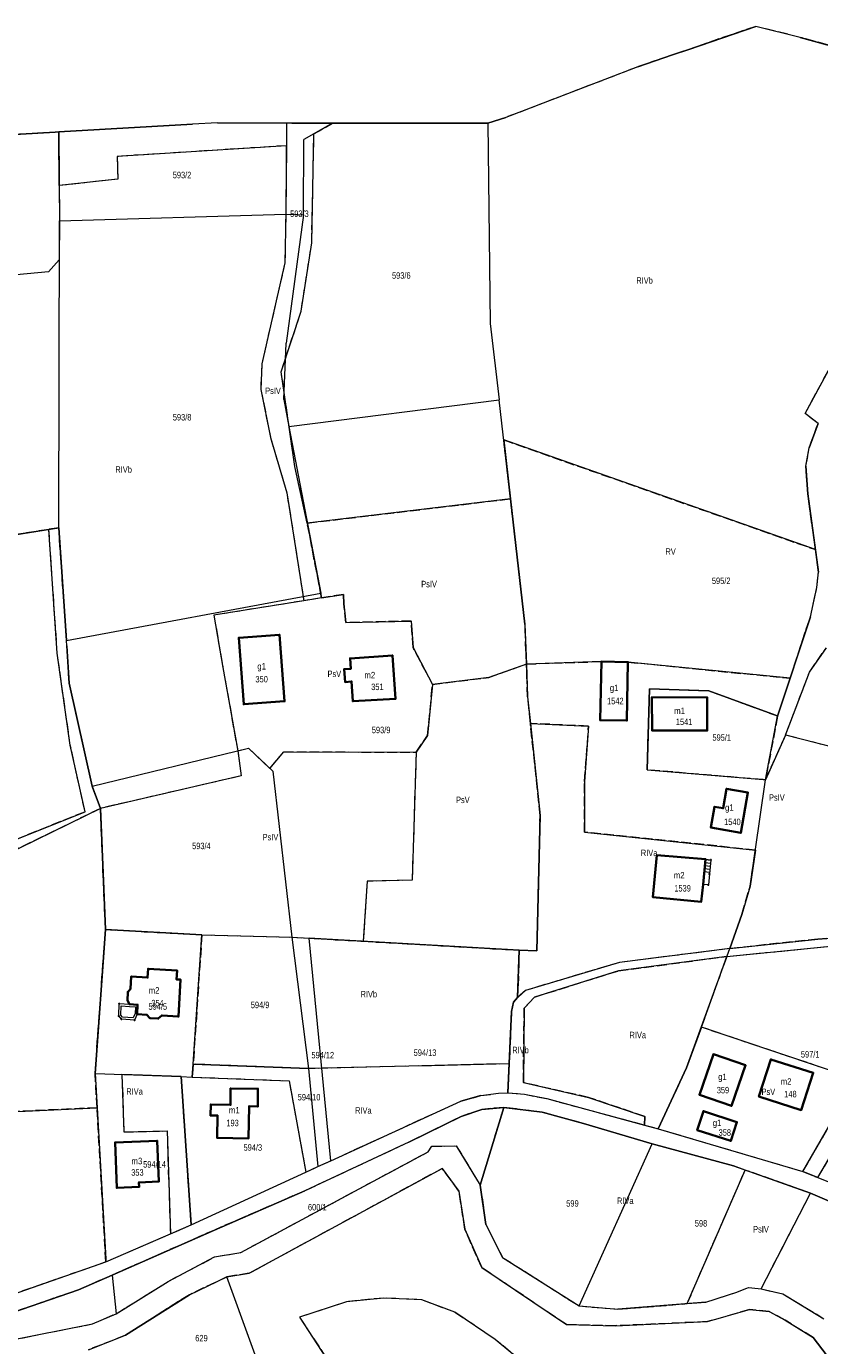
# Model space of a CAD drawing. Header units: metres. Extents: x 7496145 to 7500200, y 5498500 to 5502080.
# Tile 190 of 202: x 7499156 to 7499340, y 5501254 to 5501560. Entities that reach past the tile are written whole.
import ezdxf
from ezdxf.enums import TextEntityAlignment as Align

# ---------------------------------------------------------------- set-up
doc = ezdxf.new("R2010")
doc.units = ezdxf.units.M
doc.header["$MEASUREMENT"] = 0
for name, pattern in [('2.25_0.75', [3, 2.25, -0.75]), ('219-1000', [0]), ('egug-1000', [0])]:
    doc.linetypes.add(name, pattern=pattern)
doc.layers.get('0').update_dxf_attribs({"color": 2, "linetype": 'CONTINUOUS', "lineweight": 5})
for name, color, linetype in [('209-oznaczenie konturu klasyfikacyjnego', 7, 'CONTINUOUS'), ('211-numer działki ewidencyjnej', 7, 'CONTINUOUS'), ('217-kontur klasyfikacyjny', 7, 'CONTINUOUS'), ('218-kontur użytku gruntowego', 7, 'CONTINUOUS'), ('219-działka ewidencyjna', 7, 'CONTINUOUS'), ('312-budynek ewidencyjny', 7, 'CONTINUOUS'), ('312-oznaczenie budynku ewidencyjnego', 7, 'CONTINUOUS'), ('312-oznaczenie budynku ewidencyjnego-Atr117', 7, 'CONTINUOUS'), ('352-schody', 7, 'CONTINUOUS'), ('Punkt budynku', 7, 'CONTINUOUS'), ('taras', 7, 'CONTINUOUS')]:
    doc.layers.add(name, color=color, linetype=linetype)
doc.styles.get("Standard").update_dxf_attribs({"font": 'Working1250', "width": 0.75})

# ---------------------------------------------------------------- blocks, each defined once
blk = doc.blocks.new('PUNKTBUD')
at = {"color": 0}
blk.add_circle((0, 0), 0.09, dxfattribs=at)

msp = doc.modelspace()

# ---------------------------------------------------------------- linework, layer by layer
at = {"layer": '217-kontur klasyfikacyjny', "color": 3, "linetype": '2.25_0.75', "lineweight": 18, "flags": 128}
for points in [[(7499325.4, 5501560.03), (7499309.89, 5501554.71)], [(7499335.73, 5501557.49), (7499325.4, 5501560.03)], [(7499365.18, 5501549.32), (7499335.73, 5501557.49)], [(7499306.1, 5501553.41), (7499298.13, 5501550.68)], [(7499309.89, 5501554.71), (7499306.1, 5501553.41)], [(7499298.13, 5501550.68), (7499267.52, 5501538.93)], [(7499216.75, 5501537.62), (7499216.7, 5501532.39)], [(7499217.98, 5501537.62), (7499216.75, 5501537.62)], [(7499227.39, 5501537.58), (7499217.98, 5501537.62)], [(7499223.07, 5501535.16), (7499227.39, 5501537.58)], [(7499228.36, 5501537.59), (7499227.39, 5501537.58)], [(7499263.36, 5501537.58), (7499228.36, 5501537.59)], [(7499267.52, 5501538.93), (7499263.36, 5501537.58)], [(7499163.11, 5501535.52), (7499142.94, 5501534.34)], [(7499163.97, 5501535.57), (7499163.11, 5501535.52)], [(7499163.97, 5501534.97), (7499163.97, 5501535.57)], [(7499164.05, 5501523.15), (7499163.97, 5501534.97)], [(7499222.56, 5501509.9), (7499223.07, 5501535.16)], [(7499216.7, 5501532.39), (7499177.46, 5501529.91)], [(7499216.7, 5501532.39), (7499216.55, 5501516.54)], [(7499177.46, 5501529.91), (7499177.66, 5501524.66)], [(7499177.66, 5501524.66), (7499164.05, 5501523.15)], [(7499216.55, 5501516.54), (7499216.35, 5501505.27)], [(7499220.09, 5501494.05), (7499222.56, 5501509.9)], [(7499216.35, 5501505.27), (7499210.98, 5501481.84)], [(7499336.85, 5501470.39), (7499351.78, 5501497.89)], [(7499215.49, 5501480.04), (7499220.09, 5501494.05)], [(7499210.98, 5501481.84), (7499210.77, 5501475.91)], [(7499218.66, 5501458.1), (7499215.49, 5501480.04)], [(7499210.77, 5501475.91), (7499213.02, 5501464.84)], [(7499339.84, 5501468.07), (7499336.85, 5501470.39)], [(7499337.83, 5501462.44), (7499339.84, 5501468.07)], [(7499213.02, 5501464.84), (7499216.79, 5501452)], [(7499268.61, 5501450.6), (7499267.04, 5501464.23)], [(7499267.04, 5501464.23), (7499339.25, 5501438.84)], [(7499337.03, 5501458.19), (7499337.83, 5501462.44)], [(7499221.53, 5501444.98), (7499218.66, 5501458.1)], [(7499337.49, 5501451.75), (7499337.03, 5501458.19)], [(7499216.79, 5501452), (7499220.71, 5501426.99)], [(7499221.53, 5501444.98), (7499268.61, 5501450.6)], [(7499271.96, 5501421.58), (7499268.61, 5501450.6)], [(7499339.25, 5501438.84), (7499337.49, 5501451.75)], [(7499161.67, 5501443.53), (7499135.63, 5501439.38)], [(7499163.95, 5501443.89), (7499161.67, 5501443.53)], [(7499163.6, 5501414.89), (7499161.67, 5501443.53)], [(7499165.77, 5501417.81), (7499163.95, 5501443.89)], [(7499224.86, 5501427.65), (7499221.53, 5501444.98)], [(7499339.95, 5501433.65), (7499339.25, 5501438.84)], [(7499339.6, 5501430.09), (7499339.95, 5501433.65)], [(7499224.86, 5501427.65), (7499220.71, 5501426.99)], [(7499229.89, 5501428.46), (7499224.86, 5501427.65)], [(7499230, 5501426.28), (7499229.89, 5501428.46)], [(7499338.07, 5501423.26), (7499339.6, 5501430.09)], [(7499220.71, 5501426.99), (7499199.89, 5501423.66)], [(7499230.45, 5501421.94), (7499230, 5501426.28)], [(7499199.89, 5501423.66), (7499201.99, 5501411.56)], [(7499245.63, 5501422.29), (7499230.45, 5501421.94)], [(7499246.02, 5501416.14), (7499245.63, 5501422.29)], [(7499272.3, 5501412.34), (7499271.96, 5501421.58)], [(7499333.37, 5501409.04), (7499338.07, 5501423.26)], [(7499165.86, 5501416.53), (7499165.77, 5501417.81)], [(7499166.39, 5501407.9), (7499165.86, 5501416.53)], [(7499250.55, 5501407.62), (7499246.02, 5501416.14)], [(7499337.84, 5501410.44), (7499341.77, 5501416.09)], [(7499166.62, 5501393.57), (7499163.6, 5501414.89)], [(7499263.56, 5501409.24), (7499272.3, 5501412.34)], [(7499272.3, 5501412.34), (7499289.65, 5501412.9)], [(7499272.58, 5501404.72), (7499272.3, 5501412.34)], [(7499289.65, 5501412.9), (7499295.82, 5501412.8)], [(7499295.82, 5501412.8), (7499333.37, 5501409.04)], [(7499201.99, 5501411.56), (7499205.41, 5501392.25)], [(7499250.55, 5501407.62), (7499263.56, 5501409.24)], [(7499332.32, 5501395.87), (7499337.84, 5501410.44)], [(7499171.7, 5501384.06), (7499166.39, 5501407.9)], [(7499249.38, 5501395.77), (7499250.55, 5501407.62)], [(7499300.26, 5501387.84), (7499300.84, 5501406.63)], [(7499300.84, 5501406.63), (7499314.52, 5501406.15)], [(7499314.52, 5501406.15), (7499330.03, 5501400.47)], [(7499330.49, 5501400.3), (7499333.37, 5501409.04)], [(7499273.22, 5501398.59), (7499272.58, 5501404.72)], [(7499330.49, 5501400.3), (7499327.67, 5501385.51)], [(7499330.03, 5501400.47), (7499330.49, 5501400.3)], [(7499275.47, 5501377.24), (7499273.22, 5501398.59)], [(7499286.68, 5501397.97), (7499273.22, 5501398.59)], [(7499285.78, 5501385.14), (7499286.68, 5501397.97)], [(7499246.74, 5501391.9), (7499249.38, 5501395.77)], [(7499332.32, 5501395.87), (7499327.67, 5501385.51)], [(7499361.04, 5501388.52), (7499332.32, 5501395.87)], [(7499170.04, 5501378.14), (7499166.62, 5501393.57)], [(7499205.41, 5501392.25), (7499207.88, 5501392.85)], [(7499205.41, 5501392.25), (7499206.22, 5501386.44)], [(7499207.88, 5501392.85), (7499212.88, 5501388.17)], [(7499212.88, 5501388.17), (7499216.07, 5501392.04)], [(7499216.07, 5501392.04), (7499246.74, 5501391.9)], [(7499246.74, 5501391.9), (7499245.82, 5501362.25)], [(7499327.11, 5501385.56), (7499300.26, 5501387.84)], [(7499206.22, 5501386.44), (7499173.61, 5501378.91)], [(7499285.78, 5501373.42), (7499285.78, 5501385.14)], [(7499327.67, 5501385.51), (7499327.11, 5501385.56)], [(7499173.61, 5501378.91), (7499171.7, 5501384.06)], [(7499173.61, 5501378.91), (7499139.98, 5501362.47)], [(7499174.78, 5501350.83), (7499173.61, 5501378.91)], [(7499137.3, 5501365.05), (7499170.04, 5501378.14)], [(7499274.7, 5501345.91), (7499275.47, 5501377.24)], [(7499325.33, 5501369.25), (7499285.78, 5501373.42)], [(7499324.12, 5501360.86), (7499325.33, 5501369.25)], [(7499235.39, 5501362.03), (7499234.5, 5501348.12)], [(7499245.82, 5501362.25), (7499235.39, 5501362.03)], [(7499322.21, 5501354.36), (7499324.12, 5501360.86)], [(7499319.41, 5501346.43), (7499322.21, 5501354.36)], [(7499172.37, 5501317.5), (7499174.78, 5501350.83)], [(7499174.78, 5501350.83), (7499197.11, 5501349.63)], [(7499197.11, 5501349.63), (7499195.1, 5501319.67)], [(7499197.11, 5501349.63), (7499217.98, 5501349.06)], [(7499217.98, 5501349.06), (7499221.99, 5501348.83)], [(7499221.99, 5501348.83), (7499234.5, 5501348.12)], [(7499234.5, 5501348.12), (7499270.63, 5501346.06)], [(7499339.79, 5501348.63), (7499319.41, 5501346.43)], [(7499365.84, 5501350.58), (7499339.79, 5501348.63)], [(7499270.63, 5501346.06), (7499270.26, 5501335.11)], [(7499270.63, 5501346.06), (7499274.7, 5501345.91)], [(7499319.41, 5501346.43), (7499293.83, 5501343.23)], [(7499318.75, 5501344.61), (7499345.1, 5501347.2)], [(7499293.83, 5501343.23), (7499272.05, 5501336.72)], [(7499293.65, 5501341.29), (7499318.75, 5501344.61)], [(7499312.82, 5501328.23), (7499318.75, 5501344.61)], [(7499274.14, 5501335.19), (7499293.65, 5501341.29)], [(7499272.05, 5501336.72), (7499270.26, 5501335.11)], [(7499269.29, 5501334.04), (7499268.85, 5501331.89)], [(7499270.26, 5501335.11), (7499269.29, 5501334.04)], [(7499271.77, 5501332.63), (7499274.14, 5501335.19)], [(7499268.85, 5501331.89), (7499268.31, 5501319.75)], [(7499271.58, 5501315.39), (7499271.77, 5501332.63)], [(7499309.41, 5501318.8), (7499312.82, 5501328.23)], [(7499348.68, 5501316.22), (7499312.82, 5501328.23)], [(7499339.8, 5501293.41), (7499357.77, 5501323.9)], [(7499172.83, 5501309.58), (7499172.37, 5501317.5)], [(7499195.1, 5501319.67), (7499194.88, 5501316.67)], [(7499221.78, 5501318.62), (7499195.1, 5501319.67)], [(7499268.31, 5501319.75), (7499221.78, 5501318.62)], [(7499268.01, 5501313.05), (7499268.31, 5501319.75)], [(7499302.84, 5501304.71), (7499309.41, 5501318.8)], [(7499178.6, 5501317.27), (7499179.06, 5501303.95)], [(7499192.34, 5501316.77), (7499178.6, 5501317.27)], [(7499194.65, 5501282.44), (7499192.34, 5501316.77)], [(7499194.88, 5501316.67), (7499217.32, 5501315.79)], [(7499217.32, 5501315.79), (7499221.18, 5501294.64)], [(7499286.7, 5501311.95), (7499271.58, 5501315.39)], [(7499336.36, 5501294.8), (7499348.68, 5501316.22)], [(7499257.09, 5501311.11), (7499261.72, 5501312.37)], [(7499261.72, 5501312.37), (7499265.79, 5501312.92)], [(7499265.79, 5501312.92), (7499268.01, 5501313.05)], [(7499268.01, 5501313.05), (7499271.81, 5501312.69)], [(7499271.81, 5501312.69), (7499277.05, 5501311.68)], [(7499277.05, 5501311.68), (7499299.68, 5501305.56)], [(7499299.76, 5501307.54), (7499286.7, 5501311.95)], [(7499172.83, 5501309.58), (7499134.4, 5501307.78)], [(7499174.87, 5501273.89), (7499172.83, 5501309.58)], [(7499226.97, 5501297.29), (7499257.09, 5501311.11)], [(7499261.97, 5501309.19), (7499257.15, 5501307.52)], [(7499261.6, 5501291.64), (7499267.06, 5501309.66)], [(7499267.06, 5501309.66), (7499261.97, 5501309.19)], [(7499275.92, 5501308.52), (7499267.06, 5501309.66)], [(7499285.52, 5501305.92), (7499275.92, 5501308.52)], [(7499257.15, 5501307.52), (7499245.09, 5501301.6)], [(7499301.44, 5501301.18), (7499285.52, 5501305.92)], [(7499299.68, 5501305.56), (7499299.76, 5501307.54)], [(7499299.68, 5501305.56), (7499302.84, 5501304.71)], [(7499179.06, 5501303.95), (7499189.04, 5501304.19)], [(7499189.04, 5501304.19), (7499189.82, 5501280.35)], [(7499302.84, 5501304.71), (7499336.36, 5501294.8)], [(7499245.09, 5501301.6), (7499220.96, 5501290.32)], [(7499232.56, 5501290.26), (7499249.5, 5501299.34)], [(7499249.5, 5501299.34), (7499250.42, 5501300.68)], [(7499250.42, 5501300.68), (7499256.04, 5501300.71)], [(7499256.04, 5501300.71), (7499261.6, 5501291.64)], [(7499320.3, 5501296.08), (7499301.44, 5501301.18)], [(7499224, 5501295.93), (7499226.97, 5501297.29)], [(7499252.79, 5501295.51), (7499208.1, 5501271.23)], [(7499221.18, 5501294.64), (7499224, 5501295.93)], [(7499256.65, 5501290.26), (7499252.79, 5501295.51)], [(7499309.53, 5501264.19), (7499322.95, 5501295.14)], [(7499322.95, 5501295.14), (7499320.3, 5501296.08)], [(7499338.09, 5501289.78), (7499322.95, 5501295.14)], [(7499336.36, 5501294.8), (7499339.8, 5501293.41)], [(7499220.96, 5501290.32), (7499200.02, 5501281.24)], [(7499206.14, 5501276.06), (7499232.56, 5501290.26)], [(7499258.03, 5501281.43), (7499256.65, 5501290.26)], [(7499261.6, 5501291.64), (7499262.89, 5501282.49)], [(7499326.66, 5501267.6), (7499338.09, 5501289.78)], [(7499369.65, 5501276.25), (7499338.09, 5501289.78)], [(7499200.02, 5501281.24), (7499176.32, 5501270.79)], [(7499189.82, 5501280.35), (7499194.65, 5501282.44)], [(7499261.94, 5501272.54), (7499258.03, 5501281.43)], [(7499262.89, 5501282.49), (7499266.79, 5501274.89)], [(7499189.27, 5501269.32), (7499200.06, 5501275)], [(7499200.06, 5501275), (7499206.14, 5501276.06)], [(7499266.79, 5501274.89), (7499284.52, 5501263.65)], [(7499146.96, 5501264.16), (7499174.87, 5501273.89)], [(7499281.54, 5501259.35), (7499261.94, 5501272.54)], [(7499176.32, 5501270.79), (7499168.5, 5501267.39)], [(7499177.27, 5501261.87), (7499189.27, 5501269.32)], [(7499202.93, 5501270.4), (7499194.21, 5501266.27)], [(7499208.1, 5501271.23), (7499202.93, 5501270.4)], [(7499168.5, 5501267.39), (7499148.8, 5501260.6)], [(7499194.21, 5501266.27), (7499179.42, 5501256.86)], [(7499313.86, 5501264.54), (7499321.02, 5501266.88)], [(7499321.02, 5501266.88), (7499323.71, 5501267.96)], [(7499323.71, 5501267.96), (7499326.66, 5501267.6)], [(7499326.66, 5501267.6), (7499331.67, 5501266.44)], [(7499331.67, 5501266.44), (7499341.18, 5501260.71)], [(7499230.65, 5501264.61), (7499219.75, 5501261.09)], [(7499239.28, 5501265.5), (7499230.65, 5501264.61)], [(7499248.04, 5501265.09), (7499239.28, 5501265.5)], [(7499255.69, 5501262.19), (7499248.04, 5501265.09)], [(7499284.52, 5501263.65), (7499293.48, 5501262.89)], [(7499293.48, 5501262.89), (7499309.53, 5501264.19)], [(7499309.53, 5501264.19), (7499313.86, 5501264.54)], [(7499324, 5501262.82), (7499314.21, 5501260.02)], [(7499328.5, 5501262.39), (7499324, 5501262.82)], [(7499152.38, 5501255.65), (7499171.75, 5501259.48)], [(7499171.75, 5501259.48), (7499177.27, 5501261.87)], [(7499219.75, 5501261.09), (7499226.79, 5501250.26)], [(7499265.07, 5501255.91), (7499255.69, 5501262.19)], [(7499314.21, 5501260.02), (7499292.9, 5501259.09)], [(7499332.25, 5501260.34), (7499328.5, 5501262.39)], [(7499338.74, 5501256.32), (7499332.25, 5501260.34)], [(7499179.42, 5501256.86), (7499170.84, 5501253.52)], [(7499292.9, 5501259.09), (7499281.54, 5501259.35)], [(7499273.21, 5501249.08), (7499265.07, 5501255.91)], [(7499342.73, 5501251.08), (7499338.74, 5501256.32)]]:
    msp.add_lwpolyline(points, dxfattribs=at)
at = {"layer": '218-kontur użytku gruntowego', "color": 3, "linetype": 'egug-1000', "lineweight": 18, "flags": 128}
for points in [[(7499325.4, 5501560.03), (7499309.89, 5501554.71)], [(7499335.73, 5501557.49), (7499325.4, 5501560.03)], [(7499365.18, 5501549.32), (7499335.73, 5501557.49)], [(7499306.1, 5501553.41), (7499298.13, 5501550.68)], [(7499309.89, 5501554.71), (7499306.1, 5501553.41)], [(7499298.13, 5501550.68), (7499267.52, 5501538.93)], [(7499200.72, 5501537.68), (7499194.97, 5501537.35)], [(7499216.75, 5501537.62), (7499200.72, 5501537.68)], [(7499216.75, 5501537.62), (7499216.7, 5501532.39)], [(7499217.98, 5501537.62), (7499216.75, 5501537.62)], [(7499227.39, 5501537.58), (7499217.98, 5501537.62)], [(7499223.07, 5501535.16), (7499227.39, 5501537.58)], [(7499228.36, 5501537.59), (7499227.39, 5501537.58)], [(7499263.36, 5501537.58), (7499228.36, 5501537.59)], [(7499267.52, 5501538.93), (7499263.36, 5501537.58)], [(7499163.11, 5501535.52), (7499142.94, 5501534.34)], [(7499163.97, 5501535.57), (7499163.11, 5501535.52)], [(7499194.97, 5501537.35), (7499163.97, 5501535.57)], [(7499163.97, 5501534.97), (7499163.97, 5501535.57)], [(7499164.05, 5501523.15), (7499163.97, 5501534.97)], [(7499222.56, 5501509.9), (7499223.07, 5501535.16)], [(7499216.7, 5501532.39), (7499177.46, 5501529.91)], [(7499216.7, 5501532.39), (7499216.55, 5501516.54)], [(7499177.46, 5501529.91), (7499177.66, 5501524.66)], [(7499177.66, 5501524.66), (7499164.05, 5501523.15)], [(7499164.05, 5501523.15), (7499164.1, 5501515.03)], [(7499216.55, 5501516.54), (7499216.35, 5501505.27)], [(7499164.1, 5501515.03), (7499164.08, 5501505.94)], [(7499220.09, 5501494.05), (7499222.56, 5501509.9)], [(7499164.08, 5501505.94), (7499161.59, 5501503.18)], [(7499216.35, 5501505.27), (7499210.98, 5501481.84)], [(7499161.59, 5501503.18), (7499142.61, 5501501.4)], [(7499336.85, 5501470.39), (7499351.78, 5501497.89)], [(7499215.49, 5501480.04), (7499220.09, 5501494.05)], [(7499210.98, 5501481.84), (7499210.77, 5501475.91)], [(7499218.66, 5501458.1), (7499215.49, 5501480.04)], [(7499210.77, 5501475.91), (7499213.02, 5501464.84)], [(7499339.84, 5501468.07), (7499336.85, 5501470.39)], [(7499337.83, 5501462.44), (7499339.84, 5501468.07)], [(7499213.02, 5501464.84), (7499216.79, 5501452)], [(7499267.04, 5501464.23), (7499268.61, 5501450.6)], [(7499339.25, 5501438.84), (7499267.04, 5501464.23)], [(7499337.03, 5501458.19), (7499337.83, 5501462.44)], [(7499221.53, 5501444.98), (7499218.66, 5501458.1)], [(7499337.49, 5501451.75), (7499337.03, 5501458.19)], [(7499216.79, 5501452), (7499220.71, 5501426.99)], [(7499268.61, 5501450.6), (7499221.53, 5501444.98)], [(7499268.61, 5501450.6), (7499271.96, 5501421.58)], [(7499339.25, 5501438.84), (7499337.49, 5501451.75)], [(7499161.67, 5501443.53), (7499135.63, 5501439.38)], [(7499163.95, 5501443.89), (7499161.67, 5501443.53)], [(7499163.6, 5501414.89), (7499161.67, 5501443.53)], [(7499165.77, 5501417.81), (7499163.95, 5501443.89)], [(7499221.53, 5501444.98), (7499224.86, 5501427.65)], [(7499339.95, 5501433.65), (7499339.25, 5501438.84)], [(7499339.6, 5501430.09), (7499339.95, 5501433.65)], [(7499224.86, 5501427.65), (7499220.71, 5501426.99)], [(7499224.86, 5501427.65), (7499229.89, 5501428.46)], [(7499229.89, 5501428.46), (7499230, 5501426.28)], [(7499338.07, 5501423.26), (7499339.6, 5501430.09)], [(7499220.71, 5501426.99), (7499199.89, 5501423.66)], [(7499230, 5501426.28), (7499230.45, 5501421.94)], [(7499199.89, 5501423.66), (7499201.99, 5501411.56)], [(7499230.45, 5501421.94), (7499245.63, 5501422.29)], [(7499245.63, 5501422.29), (7499246.02, 5501416.14)], [(7499271.96, 5501421.58), (7499272.3, 5501412.34)], [(7499333.37, 5501409.04), (7499338.07, 5501423.26)], [(7499165.86, 5501416.53), (7499165.77, 5501417.81)], [(7499166.39, 5501407.9), (7499165.86, 5501416.53)], [(7499246.02, 5501416.14), (7499250.55, 5501407.62)], [(7499337.84, 5501410.44), (7499341.77, 5501416.09)], [(7499166.62, 5501393.57), (7499163.6, 5501414.89)], [(7499272.3, 5501412.34), (7499263.56, 5501409.24)], [(7499289.65, 5501412.9), (7499272.3, 5501412.34)], [(7499272.3, 5501412.34), (7499272.58, 5501404.72)], [(7499295.82, 5501412.8), (7499289.65, 5501412.9)], [(7499333.37, 5501409.04), (7499295.82, 5501412.8)], [(7499201.99, 5501411.56), (7499205.41, 5501392.25)], [(7499263.56, 5501409.24), (7499250.55, 5501407.62)], [(7499332.32, 5501395.87), (7499337.84, 5501410.44)], [(7499171.7, 5501384.06), (7499166.39, 5501407.9)], [(7499250.55, 5501407.62), (7499249.38, 5501395.77)], [(7499300.84, 5501406.63), (7499300.26, 5501387.84)], [(7499314.52, 5501406.15), (7499300.84, 5501406.63)], [(7499330.03, 5501400.47), (7499314.52, 5501406.15)], [(7499330.49, 5501400.3), (7499333.37, 5501409.04)], [(7499272.58, 5501404.72), (7499273.22, 5501398.59)], [(7499327.67, 5501385.51), (7499330.49, 5501400.3)], [(7499330.49, 5501400.3), (7499330.03, 5501400.47)], [(7499273.22, 5501398.59), (7499286.68, 5501397.97)], [(7499273.22, 5501398.59), (7499275.47, 5501377.24)], [(7499286.68, 5501397.97), (7499285.78, 5501385.14)], [(7499249.38, 5501395.77), (7499246.74, 5501391.9)], [(7499332.32, 5501395.87), (7499327.67, 5501385.51)], [(7499361.04, 5501388.52), (7499332.32, 5501395.87)], [(7499170.04, 5501378.14), (7499166.62, 5501393.57)], [(7499205.41, 5501392.25), (7499207.88, 5501392.85)], [(7499205.41, 5501392.25), (7499206.22, 5501386.44)], [(7499207.88, 5501392.85), (7499212.88, 5501388.17)], [(7499212.88, 5501388.17), (7499216.07, 5501392.04)], [(7499216.07, 5501392.04), (7499246.74, 5501391.9)], [(7499246.74, 5501391.9), (7499245.82, 5501362.25)], [(7499300.26, 5501387.84), (7499327.11, 5501385.56)], [(7499206.22, 5501386.44), (7499173.61, 5501378.91)], [(7499285.78, 5501385.14), (7499285.78, 5501373.42)], [(7499327.11, 5501385.56), (7499327.67, 5501385.51)], [(7499173.61, 5501378.91), (7499171.7, 5501384.06)], [(7499173.61, 5501378.91), (7499139.98, 5501362.47)], [(7499174.78, 5501350.83), (7499173.61, 5501378.91)], [(7499137.3, 5501365.05), (7499170.04, 5501378.14)], [(7499275.47, 5501377.24), (7499274.7, 5501345.91)], [(7499285.78, 5501373.42), (7499325.33, 5501369.25)], [(7499325.33, 5501369.25), (7499324.12, 5501360.86)], [(7499235.39, 5501362.03), (7499234.5, 5501348.12)], [(7499245.82, 5501362.25), (7499235.39, 5501362.03)], [(7499324.12, 5501360.86), (7499322.21, 5501354.36)], [(7499322.21, 5501354.36), (7499319.41, 5501346.43)], [(7499174.78, 5501350.83), (7499172.37, 5501317.5)], [(7499197.11, 5501349.63), (7499174.78, 5501350.83)], [(7499195.1, 5501319.67), (7499197.11, 5501349.63)], [(7499197.11, 5501349.63), (7499217.98, 5501349.06)], [(7499217.98, 5501349.06), (7499221.99, 5501348.83)], [(7499221.99, 5501348.83), (7499234.5, 5501348.12)], [(7499234.5, 5501348.12), (7499270.63, 5501346.06)], [(7499319.41, 5501346.43), (7499339.79, 5501348.63)], [(7499339.79, 5501348.63), (7499365.84, 5501350.58)], [(7499270.63, 5501346.06), (7499270.26, 5501335.11)], [(7499274.7, 5501345.91), (7499270.63, 5501346.06)], [(7499319.41, 5501346.43), (7499293.83, 5501343.23)], [(7499318.75, 5501344.61), (7499345.1, 5501347.2)], [(7499293.83, 5501343.23), (7499272.05, 5501336.72)], [(7499318.75, 5501344.61), (7499293.65, 5501341.29)], [(7499312.82, 5501328.23), (7499318.75, 5501344.61)], [(7499293.65, 5501341.29), (7499274.14, 5501335.19)], [(7499272.05, 5501336.72), (7499270.26, 5501335.11)], [(7499269.29, 5501334.04), (7499268.85, 5501331.89)], [(7499270.26, 5501335.11), (7499269.29, 5501334.04)], [(7499274.14, 5501335.19), (7499271.77, 5501332.63)], [(7499268.85, 5501331.89), (7499268.31, 5501319.75)], [(7499271.77, 5501332.63), (7499271.58, 5501315.39)], [(7499312.82, 5501328.23), (7499309.41, 5501318.8)], [(7499348.68, 5501316.22), (7499312.82, 5501328.23)], [(7499339.8, 5501293.41), (7499357.77, 5501323.9)], [(7499172.37, 5501317.5), (7499172.83, 5501309.58)], [(7499195.1, 5501319.67), (7499194.88, 5501316.67)], [(7499221.78, 5501318.62), (7499195.1, 5501319.67)], [(7499268.31, 5501319.75), (7499221.78, 5501318.62)], [(7499268.31, 5501319.75), (7499268.01, 5501313.05)], [(7499309.41, 5501318.8), (7499302.84, 5501304.71)], [(7499178.6, 5501317.27), (7499179.06, 5501303.95)], [(7499192.34, 5501316.77), (7499178.6, 5501317.27)], [(7499194.65, 5501282.44), (7499192.34, 5501316.77)], [(7499194.88, 5501316.67), (7499217.32, 5501315.79)], [(7499217.32, 5501315.79), (7499221.18, 5501294.64)], [(7499271.58, 5501315.39), (7499286.7, 5501311.95)], [(7499336.36, 5501294.8), (7499348.68, 5501316.22)], [(7499257.09, 5501311.11), (7499261.72, 5501312.37)], [(7499261.72, 5501312.37), (7499265.79, 5501312.92)], [(7499265.79, 5501312.92), (7499268.01, 5501313.05)], [(7499268.01, 5501313.05), (7499271.81, 5501312.69)], [(7499271.81, 5501312.69), (7499277.05, 5501311.68)], [(7499277.05, 5501311.68), (7499299.68, 5501305.56)], [(7499286.7, 5501311.95), (7499299.76, 5501307.54)], [(7499134.4, 5501307.78), (7499172.83, 5501309.58)], [(7499172.83, 5501309.58), (7499174.87, 5501273.89)], [(7499226.97, 5501297.29), (7499257.09, 5501311.11)], [(7499261.97, 5501309.19), (7499257.15, 5501307.52)], [(7499267.06, 5501309.66), (7499261.6, 5501291.64)], [(7499267.06, 5501309.66), (7499261.97, 5501309.19)], [(7499275.92, 5501308.52), (7499267.06, 5501309.66)], [(7499285.52, 5501305.92), (7499275.92, 5501308.52)], [(7499257.15, 5501307.52), (7499245.09, 5501301.6)], [(7499301.44, 5501301.18), (7499285.52, 5501305.92)], [(7499299.76, 5501307.54), (7499299.68, 5501305.56)], [(7499299.68, 5501305.56), (7499302.84, 5501304.71)], [(7499179.06, 5501303.95), (7499189.04, 5501304.19)], [(7499189.04, 5501304.19), (7499189.82, 5501280.35)], [(7499302.84, 5501304.71), (7499336.36, 5501294.8)], [(7499245.09, 5501301.6), (7499220.96, 5501290.32)], [(7499232.56, 5501290.26), (7499249.5, 5501299.34)], [(7499249.5, 5501299.34), (7499250.42, 5501300.68)], [(7499250.42, 5501300.68), (7499256.04, 5501300.71)], [(7499256.04, 5501300.71), (7499261.6, 5501291.64)], [(7499320.3, 5501296.08), (7499301.44, 5501301.18)], [(7499224, 5501295.93), (7499226.97, 5501297.29)], [(7499194.65, 5501282.44), (7499221.18, 5501294.64)], [(7499208.1, 5501271.23), (7499252.79, 5501295.51)], [(7499221.18, 5501294.64), (7499224, 5501295.93)], [(7499252.79, 5501295.51), (7499256.65, 5501290.26)], [(7499309.53, 5501264.19), (7499322.95, 5501295.14)], [(7499322.95, 5501295.14), (7499320.3, 5501296.08)], [(7499338.09, 5501289.78), (7499322.95, 5501295.14)], [(7499336.36, 5501294.8), (7499339.8, 5501293.41)], [(7499339.8, 5501293.41), (7499359.39, 5501285.5)], [(7499220.96, 5501290.32), (7499200.02, 5501281.24)], [(7499206.14, 5501276.06), (7499232.56, 5501290.26)], [(7499256.65, 5501290.26), (7499258.03, 5501281.43)], [(7499261.6, 5501291.64), (7499262.89, 5501282.49)], [(7499326.66, 5501267.6), (7499338.09, 5501289.78)], [(7499369.65, 5501276.25), (7499338.09, 5501289.78)], [(7499200.02, 5501281.24), (7499176.32, 5501270.79)], [(7499189.82, 5501280.35), (7499194.65, 5501282.44)], [(7499258.03, 5501281.43), (7499261.94, 5501272.54)], [(7499262.89, 5501282.49), (7499266.79, 5501274.89)], [(7499174.87, 5501273.89), (7499189.82, 5501280.35)], [(7499189.27, 5501269.32), (7499200.06, 5501275)], [(7499200.06, 5501275), (7499206.14, 5501276.06)], [(7499266.79, 5501274.89), (7499284.52, 5501263.65)], [(7499146.96, 5501264.16), (7499174.87, 5501273.89)], [(7499261.94, 5501272.54), (7499281.54, 5501259.35)], [(7499176.32, 5501270.79), (7499168.5, 5501267.39)], [(7499177.27, 5501261.87), (7499189.27, 5501269.32)], [(7499194.21, 5501266.27), (7499202.93, 5501270.4)], [(7499202.93, 5501270.4), (7499208.1, 5501271.23)], [(7499168.5, 5501267.39), (7499148.8, 5501260.6)], [(7499179.42, 5501256.86), (7499194.21, 5501266.27)], [(7499313.86, 5501264.54), (7499321.02, 5501266.88)], [(7499321.02, 5501266.88), (7499323.71, 5501267.96)], [(7499323.71, 5501267.96), (7499326.66, 5501267.6)], [(7499326.66, 5501267.6), (7499331.67, 5501266.44)], [(7499331.67, 5501266.44), (7499341.18, 5501260.71)], [(7499230.65, 5501264.61), (7499219.75, 5501261.09)], [(7499239.28, 5501265.5), (7499230.65, 5501264.61)], [(7499248.04, 5501265.09), (7499239.28, 5501265.5)], [(7499255.69, 5501262.19), (7499248.04, 5501265.09)], [(7499284.52, 5501263.65), (7499293.48, 5501262.89)], [(7499293.48, 5501262.89), (7499309.53, 5501264.19)], [(7499309.53, 5501264.19), (7499313.86, 5501264.54)], [(7499314.21, 5501260.02), (7499324, 5501262.82)], [(7499324, 5501262.82), (7499328.5, 5501262.39)], [(7499152.38, 5501255.65), (7499171.75, 5501259.48)], [(7499171.75, 5501259.48), (7499177.27, 5501261.87)], [(7499219.75, 5501261.09), (7499226.79, 5501250.26)], [(7499265.07, 5501255.91), (7499255.69, 5501262.19)], [(7499292.9, 5501259.09), (7499314.21, 5501260.02)], [(7499328.5, 5501262.39), (7499332.25, 5501260.34)], [(7499332.25, 5501260.34), (7499338.74, 5501256.32)], [(7499170.84, 5501253.52), (7499179.42, 5501256.86)], [(7499281.54, 5501259.35), (7499292.9, 5501259.09)], [(7499273.21, 5501249.08), (7499265.07, 5501255.91)], [(7499338.74, 5501256.32), (7499342.73, 5501251.08)]]:
    msp.add_lwpolyline(points, dxfattribs=at)
at = {"layer": '219-działka ewidencyjna', "color": 3, "linetype": '219-1000', "lineweight": 18, "flags": 128}
for points in [[(7499309.89, 5501554.71), (7499325.4, 5501560.03)], [(7499335.73, 5501557.49), (7499325.4, 5501560.03)], [(7499335.73, 5501557.49), (7499365.18, 5501549.32)], [(7499298.13, 5501550.68), (7499306.1, 5501553.41)], [(7499306.1, 5501553.41), (7499309.89, 5501554.71)], [(7499298.13, 5501550.68), (7499267.52, 5501538.93)], [(7499200.72, 5501537.68), (7499194.97, 5501537.35)], [(7499200.72, 5501537.68), (7499216.75, 5501537.62)], [(7499216.75, 5501537.62), (7499216.55, 5501516.54)], [(7499217.98, 5501537.62), (7499216.75, 5501537.62)], [(7499217.98, 5501537.62), (7499227.39, 5501537.58)], [(7499227.39, 5501537.58), (7499220.73, 5501533.85)], [(7499227.39, 5501537.58), (7499228.36, 5501537.59)], [(7499228.36, 5501537.59), (7499263.36, 5501537.58)], [(7499263.36, 5501537.58), (7499267.52, 5501538.93)], [(7499263.36, 5501537.58), (7499263.93, 5501491.19)], [(7499142.94, 5501534.34), (7499163.11, 5501535.52)], [(7499163.11, 5501535.52), (7499163.97, 5501535.57)], [(7499163.97, 5501535.57), (7499194.97, 5501537.35)], [(7499163.97, 5501535.57), (7499163.97, 5501534.97)], [(7499163.97, 5501534.97), (7499164.1, 5501515.03)], [(7499220.62, 5501516.39), (7499220.73, 5501533.85)], [(7499164.1, 5501515.03), (7499216.55, 5501516.54)], [(7499216.55, 5501516.54), (7499220.62, 5501516.39)], [(7499220.62, 5501516.39), (7499216.65, 5501486.68)], [(7499163.95, 5501443.89), (7499164.1, 5501515.03)], [(7499336.85, 5501470.39), (7499351.78, 5501497.89)], [(7499263.93, 5501491.19), (7499265.97, 5501473.51)], [(7499216.13, 5501473.63), (7499216.65, 5501486.68)], [(7499216.13, 5501473.63), (7499217.26, 5501467.38)], [(7499217.26, 5501467.38), (7499265.97, 5501473.51)], [(7499271.96, 5501421.58), (7499265.97, 5501473.51)], [(7499339.84, 5501468.07), (7499336.85, 5501470.39)], [(7499217.26, 5501467.38), (7499224.65, 5501428.72)], [(7499339.84, 5501468.07), (7499337.83, 5501462.44)], [(7499337.03, 5501458.19), (7499337.83, 5501462.44)], [(7499337.03, 5501458.19), (7499337.49, 5501451.75)], [(7499337.49, 5501451.75), (7499339.95, 5501433.65)], [(7499126.04, 5501437.85), (7499163.95, 5501443.89)], [(7499163.95, 5501443.89), (7499165.77, 5501417.81)], [(7499339.6, 5501430.09), (7499339.95, 5501433.65)], [(7499165.77, 5501417.81), (7499224.65, 5501428.72)], [(7499338.07, 5501423.26), (7499339.6, 5501430.09)], [(7499271.96, 5501421.58), (7499272.58, 5501404.72)], [(7499338.07, 5501423.26), (7499330.49, 5501400.3)], [(7499165.86, 5501416.53), (7499165.77, 5501417.81)], [(7499165.86, 5501416.53), (7499166.39, 5501407.9)], [(7499166.39, 5501407.9), (7499171.7, 5501384.06)], [(7499300.26, 5501387.84), (7499300.84, 5501406.63)], [(7499300.84, 5501406.63), (7499314.52, 5501406.15)], [(7499314.52, 5501406.15), (7499330.03, 5501400.47)], [(7499272.58, 5501404.72), (7499275.47, 5501377.24)], [(7499327.67, 5501385.51), (7499330.49, 5501400.3)], [(7499330.03, 5501400.47), (7499330.49, 5501400.3)], [(7499171.7, 5501384.06), (7499207.88, 5501392.85)], [(7499207.88, 5501392.85), (7499213.55, 5501387.55)], [(7499300.26, 5501387.84), (7499327.11, 5501385.56)], [(7499213.55, 5501387.55), (7499217.98, 5501349.06)], [(7499324.12, 5501360.86), (7499327.67, 5501385.51)], [(7499327.11, 5501385.56), (7499327.67, 5501385.51)], [(7499171.7, 5501384.06), (7499173.61, 5501378.91)], [(7499173.61, 5501378.91), (7499174.78, 5501350.83)], [(7499274.7, 5501345.91), (7499275.47, 5501377.24)], [(7499324.12, 5501360.86), (7499322.21, 5501354.36)], [(7499319.41, 5501346.43), (7499322.21, 5501354.36)], [(7499172.37, 5501317.5), (7499174.78, 5501350.83)], [(7499174.78, 5501350.83), (7499197.11, 5501349.63)], [(7499195.1, 5501319.67), (7499197.11, 5501349.63)], [(7499197.11, 5501349.63), (7499217.98, 5501349.06)], [(7499217.98, 5501349.06), (7499221.99, 5501348.83)], [(7499217.98, 5501349.06), (7499221.78, 5501318.62)], [(7499226.97, 5501297.29), (7499221.99, 5501348.83)], [(7499270.63, 5501346.06), (7499221.99, 5501348.83)], [(7499319.41, 5501346.43), (7499339.79, 5501348.63)], [(7499339.79, 5501348.63), (7499365.84, 5501350.58)], [(7499270.26, 5501335.11), (7499270.63, 5501346.06)], [(7499270.63, 5501346.06), (7499274.7, 5501345.91)], [(7499309.41, 5501318.8), (7499319.41, 5501346.43)], [(7499336.36, 5501294.8), (7499366.49, 5501347.15)], [(7499268.85, 5501331.89), (7499269.29, 5501334.04)], [(7499269.29, 5501334.04), (7499270.26, 5501335.11)], [(7499268.01, 5501313.05), (7499268.85, 5501331.89)], [(7499339.8, 5501293.41), (7499357.77, 5501323.9)], [(7499172.37, 5501317.5), (7499192.34, 5501316.77)], [(7499172.37, 5501317.5), (7499174.84, 5501274.59)], [(7499194.88, 5501316.67), (7499195.1, 5501319.67)], [(7499195.1, 5501319.67), (7499221.78, 5501318.62)], [(7499221.78, 5501318.62), (7499224, 5501295.93)], [(7499302.84, 5501304.71), (7499309.41, 5501318.8)], [(7499192.34, 5501316.77), (7499194.88, 5501316.67)], [(7499192.34, 5501316.77), (7499194.65, 5501282.44)], [(7499194.88, 5501316.67), (7499217.32, 5501315.79)], [(7499217.32, 5501315.79), (7499221.18, 5501294.64)], [(7499261.72, 5501312.37), (7499257.09, 5501311.11)], [(7499261.72, 5501312.37), (7499265.79, 5501312.92)], [(7499265.79, 5501312.92), (7499268.01, 5501313.05)], [(7499268.01, 5501313.05), (7499271.81, 5501312.69)], [(7499271.81, 5501312.69), (7499277.05, 5501311.68)], [(7499277.05, 5501311.68), (7499302.84, 5501304.71)], [(7499226.97, 5501297.29), (7499257.09, 5501311.11)], [(7499257.15, 5501307.52), (7499261.97, 5501309.19)], [(7499261.6, 5501291.64), (7499267.06, 5501309.66)], [(7499261.97, 5501309.19), (7499267.06, 5501309.66)], [(7499267.06, 5501309.66), (7499275.92, 5501308.52)], [(7499275.92, 5501308.52), (7499285.52, 5501305.92)], [(7499245.09, 5501301.6), (7499257.15, 5501307.52)], [(7499285.52, 5501305.92), (7499301.44, 5501301.18)], [(7499302.84, 5501304.71), (7499336.36, 5501294.8)], [(7499245.09, 5501301.6), (7499220.96, 5501290.32)], [(7499232.56, 5501290.26), (7499249.5, 5501299.34)], [(7499249.5, 5501299.34), (7499250.42, 5501300.68)], [(7499250.42, 5501300.68), (7499256.04, 5501300.71)], [(7499256.04, 5501300.71), (7499261.6, 5501291.64)], [(7499284.52, 5501263.65), (7499301.44, 5501301.18)], [(7499301.44, 5501301.18), (7499320.3, 5501296.08)], [(7499224, 5501295.93), (7499226.97, 5501297.29)], [(7499194.65, 5501282.44), (7499221.18, 5501294.64)], [(7499208.1, 5501271.23), (7499252.79, 5501295.51)], [(7499221.18, 5501294.64), (7499224, 5501295.93)], [(7499252.79, 5501295.51), (7499256.65, 5501290.26)], [(7499320.3, 5501296.08), (7499338.09, 5501289.78)], [(7499339.8, 5501293.41), (7499336.36, 5501294.8)], [(7499339.8, 5501293.41), (7499359.39, 5501285.5)], [(7499200.02, 5501281.24), (7499220.96, 5501290.32)], [(7499206.14, 5501276.06), (7499232.56, 5501290.26)], [(7499256.65, 5501290.26), (7499258.03, 5501281.43)], [(7499262.89, 5501282.49), (7499261.6, 5501291.64)], [(7499326.66, 5501267.6), (7499338.09, 5501289.78)], [(7499338.09, 5501289.78), (7499402.32, 5501262.25)], [(7499174.87, 5501273.89), (7499194.65, 5501282.44)], [(7499176.32, 5501270.79), (7499200.02, 5501281.24)], [(7499258.03, 5501281.43), (7499261.94, 5501272.54)], [(7499262.89, 5501282.49), (7499266.79, 5501274.89)], [(7499189.27, 5501269.32), (7499200.06, 5501275)], [(7499200.06, 5501275), (7499206.14, 5501276.06)], [(7499266.79, 5501274.89), (7499284.52, 5501263.65)], [(7499146.96, 5501264.16), (7499174.87, 5501273.89)], [(7499174.84, 5501274.59), (7499174.87, 5501273.89)], [(7499261.94, 5501272.54), (7499281.54, 5501259.35)], [(7499168.5, 5501267.39), (7499176.32, 5501270.79)], [(7499176.32, 5501270.79), (7499177.27, 5501261.87)], [(7499177.27, 5501261.87), (7499189.27, 5501269.32)], [(7499194.21, 5501266.27), (7499202.93, 5501270.4)], [(7499202.93, 5501270.4), (7499208.1, 5501271.23)], [(7499219.46, 5501224.7), (7499202.93, 5501270.4)], [(7499148.8, 5501260.6), (7499168.5, 5501267.39)], [(7499194.21, 5501266.27), (7499179.42, 5501256.86)], [(7499313.86, 5501264.54), (7499321.02, 5501266.88)], [(7499321.02, 5501266.88), (7499323.71, 5501267.96)], [(7499323.71, 5501267.96), (7499326.66, 5501267.6)], [(7499326.66, 5501267.6), (7499331.67, 5501266.44)], [(7499331.67, 5501266.44), (7499341.18, 5501260.71)], [(7499284.52, 5501263.65), (7499293.48, 5501262.89)], [(7499313.86, 5501264.54), (7499293.48, 5501262.89)], [(7499314.21, 5501260.02), (7499324, 5501262.82)], [(7499324, 5501262.82), (7499328.5, 5501262.39)], [(7499152.38, 5501255.65), (7499171.75, 5501259.48)], [(7499171.75, 5501259.48), (7499177.27, 5501261.87)], [(7499292.9, 5501259.09), (7499314.21, 5501260.02)], [(7499328.5, 5501262.39), (7499332.25, 5501260.34)], [(7499332.25, 5501260.34), (7499338.74, 5501256.32)], [(7499170.84, 5501253.52), (7499179.42, 5501256.86)], [(7499281.54, 5501259.35), (7499292.9, 5501259.09)], [(7499342.73, 5501251.08), (7499338.74, 5501256.32)]]:
    msp.add_lwpolyline(points, dxfattribs=at)
at = {"layer": '312-budynek ewidencyjny', "color": 7, "linetype": 'Continuous', "lineweight": 35, "flags": 128}
for points in [[(7499205.65, 5501418.39), (7499215.08, 5501419.12)], [(7499206.81, 5501403.01), (7499205.65, 5501418.39)], [(7499215.08, 5501419.12), (7499216.27, 5501403.72)], [(7499231.43, 5501413.64), (7499241.27, 5501414.3)], [(7499231.59, 5501411.25), (7499231.43, 5501413.64)], [(7499241.27, 5501414.3), (7499241.94, 5501404.27)], [(7499289.39, 5501399.35), (7499289.65, 5501412.9)], [(7499289.65, 5501412.9), (7499295.82, 5501412.8)], [(7499295.82, 5501412.8), (7499295.56, 5501399.23)], [(7499230.07, 5501411.15), (7499231.59, 5501411.25)], [(7499230.32, 5501408.17), (7499230.07, 5501411.15)], [(7499231.79, 5501408.27), (7499230.32, 5501408.17)], [(7499232.09, 5501403.74), (7499231.79, 5501408.27)], [(7499216.27, 5501403.72), (7499206.81, 5501403.01)], [(7499241.94, 5501404.27), (7499232.09, 5501403.74)], [(7499301.37, 5501404.63), (7499314.18, 5501404.59)], [(7499301.42, 5501396.95), (7499301.37, 5501404.63)], [(7499314.18, 5501404.59), (7499314.16, 5501396.91)], [(7499295.56, 5501399.23), (7499289.39, 5501399.35)], [(7499314.16, 5501396.91), (7499301.42, 5501396.95)], [(7499317.84, 5501378.92), (7499318.64, 5501383.44)], [(7499318.64, 5501383.44), (7499323.59, 5501382.57)], [(7499323.59, 5501382.57), (7499321.96, 5501373.26)], [(7499315.03, 5501374.51), (7499315.83, 5501379.27)], [(7499315.83, 5501379.27), (7499317.84, 5501378.92)], [(7499321.96, 5501373.26), (7499315.03, 5501374.51)], [(7499301.59, 5501358.37), (7499302.52, 5501368.04)], [(7499302.52, 5501368.04), (7499313.76, 5501367.12)], [(7499313.76, 5501367.12), (7499313.2, 5501361.3)], [(7499313.2, 5501361.3), (7499312.81, 5501357.29)], [(7499312.81, 5501357.29), (7499301.59, 5501358.37)], [(7499180.57, 5501337.11), (7499180.76, 5501339.96)], [(7499180.76, 5501339.96), (7499184.53, 5501339.71)], [(7499184.53, 5501339.71), (7499184.67, 5501341.77)], [(7499184.67, 5501341.77), (7499191.37, 5501341.33)], [(7499191.37, 5501341.33), (7499191.25, 5501339.3)], [(7499191.25, 5501339.3), (7499192.17, 5501339.24)], [(7499192.17, 5501339.24), (7499191.66, 5501330.67)], [(7499179.88, 5501334.38), (7499179.94, 5501336.37)], [(7499179.94, 5501336.37), (7499180.57, 5501337.11)], [(7499180.35, 5501333.54), (7499179.88, 5501334.38)], [(7499182.23, 5501333.43), (7499180.35, 5501333.54)], [(7499182.11, 5501331.24), (7499182.23, 5501333.43)], [(7499184.36, 5501331.11), (7499182.11, 5501331.24)], [(7499185.08, 5501330.33), (7499184.36, 5501331.11)], [(7499187.01, 5501330.22), (7499185.08, 5501330.33)], [(7499187.81, 5501330.91), (7499187.01, 5501330.22)], [(7499191.66, 5501330.67), (7499187.81, 5501330.91)], [(7499312.38, 5501312.56), (7499315.6, 5501321.95)], [(7499315.6, 5501321.95), (7499323.03, 5501319.4)], [(7499326.17, 5501312.18), (7499328.93, 5501320.77)], [(7499328.93, 5501320.77), (7499338.71, 5501317.63)], [(7499323.03, 5501319.4), (7499319.8, 5501310.01)], [(7499338.71, 5501317.63), (7499335.94, 5501309.04)], [(7499203.73, 5501310.21), (7499203.76, 5501314.02)], [(7499203.76, 5501314.02), (7499210.11, 5501313.97)], [(7499210.11, 5501313.97), (7499210.05, 5501309.86)], [(7499319.8, 5501310.01), (7499312.38, 5501312.56)], [(7499335.94, 5501309.04), (7499326.17, 5501312.18)], [(7499199.12, 5501307.76), (7499199.16, 5501310.3)], [(7499199.16, 5501310.3), (7499203.73, 5501310.21)], [(7499208.03, 5501309.9), (7499207.88, 5501302.47)], [(7499210.05, 5501309.86), (7499208.03, 5501309.9)], [(7499311.88, 5501304.38), (7499313.28, 5501308.75)], [(7499313.28, 5501308.75), (7499321.03, 5501306.26)], [(7499200.72, 5501307.76), (7499199.12, 5501307.76)], [(7499200.64, 5501302.62), (7499200.72, 5501307.76)], [(7499321.03, 5501306.26), (7499319.63, 5501301.88)], [(7499207.88, 5501302.47), (7499200.64, 5501302.62)], [(7499319.63, 5501301.88), (7499311.88, 5501304.38)], [(7499176.99, 5501301.52), (7499186.74, 5501301.91)], [(7499177.39, 5501291.03), (7499176.99, 5501301.52)], [(7499186.74, 5501301.91), (7499187.12, 5501292.47)], [(7499182.59, 5501291.25), (7499177.39, 5501291.03)], [(7499187.12, 5501292.47), (7499182.54, 5501292.27)], [(7499182.54, 5501292.27), (7499182.59, 5501291.25)]]:
    msp.add_lwpolyline(points, dxfattribs=at)
at = {"layer": '352-schody', "color": 7, "linetype": 'Continuous', "lineweight": 18, "flags": 128}
msp.add_lwpolyline([(7499313.2, 5501361.3), (7499313.76, 5501367.12), (7499315, 5501367), (7499314.69, 5501363.72), (7499314.44, 5501361.18)], close=True, dxfattribs=at)
msp.add_lwpolyline([(7499313.2, 5501361.3), (7499313.76, 5501367.12), (7499315, 5501367), (7499314.69, 5501363.72), (7499314.44, 5501361.18)], close=True, dxfattribs=at)
for points in [[(7499314.99, 5501366.86), (7499313.75, 5501366.97)], [(7499314.72, 5501364.07), (7499313.48, 5501364.19)], [(7499314.79, 5501364.76), (7499313.54, 5501364.88)], [(7499314.86, 5501365.46), (7499313.61, 5501365.58)], [(7499314.92, 5501366.16), (7499313.68, 5501366.28)]]:
    msp.add_lwpolyline(points, dxfattribs=at)
at = {"layer": 'taras', "color": 0, "lineweight": 18}
for p, q in [((7499177.85, 5501330.82), (7499177.97, 5501333.68)), ((7499177.97, 5501333.68), (7499180.35, 5501333.54)), ((7499178.36, 5501330.99), (7499178.45, 5501333.15)), ((7499178.45, 5501333.15), (7499180.32, 5501333.04)), ((7499180.32, 5501333.04), (7499181.7, 5501332.96)), ((7499180.35, 5501333.54), (7499182.23, 5501333.43)), ((7499181.7, 5501332.96), (7499181.62, 5501331.36)), ((7499182.23, 5501333.43), (7499182.11, 5501331.24)), ((7499178.47, 5501330.08), (7499177.85, 5501330.82)), ((7499178.72, 5501330.56), (7499178.36, 5501330.99)), ((7499181.52, 5501329.85), (7499178.47, 5501330.08)), ((7499181.2, 5501330.38), (7499178.72, 5501330.56)), ((7499181.62, 5501331.36), (7499181.2, 5501330.38)), ((7499182.11, 5501331.24), (7499181.52, 5501329.85))]:
    msp.add_line(p, q, dxfattribs=at)

# ---------------------------------------------------------------- block references
at = {"layer": 'Punkt budynku', "color": 5, "linetype": 'Continuous', "lineweight": 13}
for p in [(7499205.65, 5501418.39), (7499215.08, 5501419.12), (7499231.43, 5501413.64), (7499241.27, 5501414.3), (7499289.65, 5501412.9), (7499295.82, 5501412.8), (7499230.07, 5501411.15), (7499231.59, 5501411.25), (7499230.32, 5501408.17), (7499231.79, 5501408.27), (7499206.81, 5501403.01), (7499216.27, 5501403.72), (7499232.09, 5501403.74), (7499241.94, 5501404.27), (7499301.37, 5501404.63), (7499314.18, 5501404.59), (7499289.39, 5501399.35), (7499295.56, 5501399.23), (7499301.42, 5501396.95), (7499314.16, 5501396.91), (7499318.64, 5501383.44), (7499323.59, 5501382.57), (7499315.83, 5501379.27), (7499317.84, 5501378.92), (7499315.03, 5501374.51), (7499321.96, 5501373.26), (7499302.52, 5501368.04), (7499313.76, 5501367.12), (7499315, 5501367), (7499314.69, 5501363.72), (7499313.2, 5501361.3), (7499314.44, 5501361.18), (7499301.59, 5501358.37), (7499312.81, 5501357.29), (7499180.76, 5501339.96), (7499184.53, 5501339.71), (7499184.67, 5501341.77), (7499191.25, 5501339.3), (7499191.37, 5501341.33), (7499192.17, 5501339.24), (7499179.94, 5501336.37), (7499180.57, 5501337.11), (7499177.97, 5501333.68), (7499179.88, 5501334.38), (7499180.35, 5501333.54), (7499182.23, 5501333.43), (7499177.85, 5501330.82), (7499178.47, 5501330.08), (7499181.52, 5501329.85), (7499182.11, 5501331.24), (7499184.36, 5501331.11), (7499185.08, 5501330.33), (7499187.01, 5501330.22), (7499187.81, 5501330.91), (7499191.66, 5501330.67), (7499315.6, 5501321.95), (7499328.93, 5501320.77), (7499323.03, 5501319.4), (7499338.71, 5501317.63), (7499203.76, 5501314.02), (7499210.11, 5501313.97), (7499312.38, 5501312.56), (7499326.17, 5501312.18), (7499199.16, 5501310.3), (7499203.73, 5501310.21), (7499208.03, 5501309.9), (7499210.05, 5501309.86), (7499313.28, 5501308.75), (7499319.8, 5501310.01), (7499335.94, 5501309.04), (7499199.12, 5501307.76), (7499200.72, 5501307.76), (7499321.03, 5501306.26), (7499200.64, 5501302.62), (7499207.88, 5501302.47), (7499311.88, 5501304.38), (7499176.99, 5501301.52), (7499186.74, 5501301.91), (7499319.63, 5501301.88), (7499177.39, 5501291.03), (7499182.54, 5501292.27), (7499182.59, 5501291.25), (7499187.12, 5501292.47)]:
    msp.add_blockref('PUNKTBUD', p, dxfattribs=at)

# ---------------------------------------------------------------- texts
at = {"layer": '209-oznaczenie konturu klasyfikacyjnego', "color": 3, "linetype": 'Continuous', "lineweight": 18, "width": 0.79}
for s, p in [('RIVb', (7499297.75, 5501500.44)), ('PsIV', (7499211.77, 5501474.88)), ('RIVb', (7499177.07, 5501456.65)), ('RV', (7499304.5, 5501437.64)), ('PsIV', (7499247.92, 5501430.11)), ('PsV', (7499226.22, 5501409.32)), ('PsIV', (7499328.49, 5501380.67)), ('PsV', (7499255.99, 5501380.13)), ('PsIV', (7499211.18, 5501371.49)), ('RIVa', (7499298.8, 5501367.85)), ('RIVb', (7499233.87, 5501335.13)), ('RIVa', (7499296.17, 5501325.66)), ('RIVb', (7499269.01, 5501322.19)), ('RIVa', (7499179.6, 5501312.6)), ('PsV', (7499326.76, 5501312.52)), ('RIVa', (7499232.6, 5501308.2)), ('RIVa', (7499293.28, 5501287.28)), ('PsIV', (7499324.81, 5501280.67))]:
    msp.add_text(s, height=1.5, dxfattribs=at).set_placement(p)
at = {"layer": '211-numer działki ewidencyjnej', "color": 3, "linetype": 'Continuous', "lineweight": 18, "width": 0.79}
for s, p in [('593/2', (7499190.36, 5501526.36)), ('593/3', (7499217.55, 5501517.39)), ('593/6', (7499241.15, 5501503.09)), ('593/8', (7499190.38, 5501470.25)), ('595/2', (7499315.26, 5501432.37)), ('593/9', (7499236.48, 5501397.82)), ('595/1', (7499315.38, 5501396.07)), ('593/4', (7499194.84, 5501370.96)), ('594/5', (7499184.74, 5501333.75)), ('594/9', (7499208.44, 5501334.13)), ('594/12', (7499222.48, 5501322.5)), ('594/13', (7499246.17, 5501323.07)), ('597/1', (7499335.88, 5501322.69)), ('629', (7499195.58, 5501256.95))]:
    msp.add_text(s, height=1.5, dxfattribs=at).set_placement(p, align=Align.TOP_LEFT)
for s, p in [('594/10', (7499219.31, 5501311.26)), ('594/3', (7499206.76, 5501299.61)), ('594/14', (7499183.51, 5501295.7)), ('600/1', (7499221.69, 5501285.77)), ('599', (7499281.52, 5501286.66)), ('598', (7499311.31, 5501282.04))]:
    msp.add_text(s, height=1.5, dxfattribs=at).set_placement(p)
at = {"layer": '312-oznaczenie budynku ewidencyjnego', "color": 7, "linetype": 'Continuous', "lineweight": 18, "width": 0.79}
for s, p in [('350', (7499209.52, 5501409.58)), ('351', (7499236.33, 5501407.8)), ('1542', (7499290.97, 5501404.52)), ('1541', (7499306.91, 5501399.71)), ('1540', (7499318.09, 5501376.53)), ('1539', (7499306.55, 5501361.15)), ('354', (7499185.4, 5501334.55)), ('359', (7499316.39, 5501314.4)), ('148', (7499332.02, 5501313.48)), ('193', (7499202.78, 5501306.79)), ('358', (7499316.81, 5501304.57)), ('353', (7499180.74, 5501295.33))]:
    msp.add_text(s, height=1.5, dxfattribs=at).set_placement(p, align=Align.TOP_LEFT)
at = {"layer": '312-oznaczenie budynku ewidencyjnego-Atr117', "color": 7, "width": 0.9}
for s, p in [('g1', (7499210.96, 5501411.07)), ('m2', (7499236.01, 5501409.02)), ('g1', (7499292.61, 5501406.07)), ('m1', (7499307.78, 5501400.77)), ('g1', (7499319.31, 5501378.35)), ('m2', (7499307.68, 5501362.67)), ('m2', (7499186.03, 5501336)), ('g1', (7499317.71, 5501315.98)), ('m2', (7499332.44, 5501314.91)), ('m1', (7499204.62, 5501308.25)), ('g1', (7499316.46, 5501305.32)), ('m3', (7499182.06, 5501296.47))]:
    msp.add_text(s, height=1.5, dxfattribs=at).set_placement(p, align=Align.CENTER)

doc.saveas('drawing.dxf')
